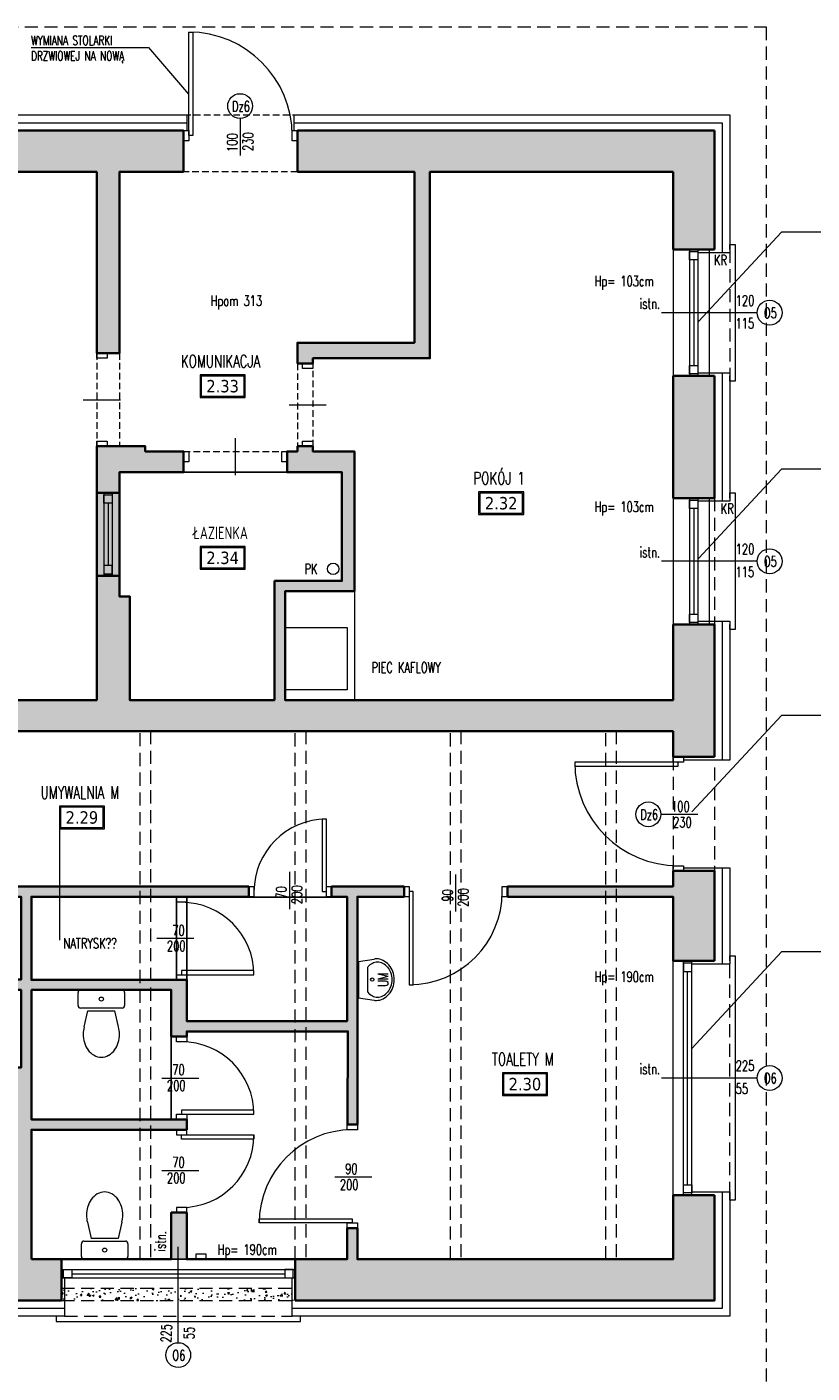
# Model space of a CAD drawing. Header units: millimetres. Extents: x 16698 to 93787, y -21104 to 39413.
# Tile 204 of 256: x 52773 to 53532, y 16920 to 18220. Entities that reach past the tile are written whole.
import ezdxf
from ezdxf.enums import TextEntityAlignment as Align

# ---------------------------------------------------------------- set-up
doc = ezdxf.new("R2010")
doc.units = ezdxf.units.MM
doc.linetypes.add('HIDDEN', pattern=[9.525, 6.35, -3.175])
for name, color, linetype, lineweight in [('!MODUS_ARMATURA', 6, 'Continuous', 9), ('!MODUS_HATCH', 4, 'Continuous', 5), ('!MODUS_HATCH_ŚCIANA', 254, 'Continuous', 9), ('__MODUS_ŚCIANY', 2, 'Continuous', 35), ('_MODUS_DEMONTAŻ', 251, 'HIDDEN', 13), ('Cienka', 3, 'Continuous', 9), ('Drzwi', 1, 'Continuous', 15), ('Okna', 3, 'Continuous', 13), ('Opis', 8, 'Continuous', 13), ('Opis_pom', 9, 'Continuous', 18), ('Widok', 1, 'Continuous', 15)]:
    doc.layers.add(name, color=color, linetype=linetype, lineweight=lineweight)
doc.styles.add('ARCHETYP', font='romans.shx', dxfattribs={"height": 15})
doc.styles.add('ARIAL', font='tahoma.ttf')
doc.styles.add('TXT', font='simplex.shx', dxfattribs={"width": 0.8})
doc.linetypes.add('FENCELINE1', pattern='A,6.35,-2.54,[133,ltypeshp.shx,S=2.54,R=0,X=-2.54,Y=0],-2.54,25.4', length=36.83)
doc.linetypes.add('ZIGZAG', pattern='A,0.00254,-5.08,[131,ltypeshp.shx,S=5.08,R=0,X=-5.08,Y=0],-10.16,[131,ltypeshp.shx,S=5.08,R=180,X=5.08,Y=0],-5.08', length=20.32254)

# ---------------------------------------------------------------- blocks, each defined once
blk = doc.blocks.new('A$C351F644B')
for p, q in [((-16.7, 35.7), (-13.1, 20)), ((16.7, 35.7), (13.1, 20)), ((-22.5, 2.5), (-22.5, 15)), ((-20, 17.5), (20, 17.5)), ((13.1, 20), (-13.1, 20)), ((22.5, 15), (22.5, 2.5)), ((20, 0), (-20, 0))]:
    blk.add_line(p, q)
blk.add_circle((0, 8.8), 1.96)
for centre, radius, start, end in [((0, 50.9), 14.1, 90, 120.1094), ((0, 50.9), 14.1, 59.8906, 90), ((6.1, 44.2), 23.3, 144.4623, 163.5183), ((2.3, 46.9), 18.7, 120.1094, 144.4623), ((-2.3, 46.9), 18.7, 35.5377, 59.8906), ((-6.1, 44.2), 23.3, 16.4817, 35.5377), ((11.9, 42.5), 29.4, 163.5183, 180), ((11.9, 42.5), 29.4, 180, 193.3326), ((-11.9, 42.5), 29.4, 0, 16.4817), ((-11.9, 42.5), 29.4, 346.6674, 0), ((-20, 15), 2.5, 90, 180), ((20, 15), 2.5, 0, 90), ((-20, 2.5), 2.5, 180, 270), ((20, 2.5), 2.5, 270, 0)]:
    blk.add_arc(centre, radius, start, end)
blk = doc.blocks.new('A$C578D6593')
for p, q in [((-26.4, 0), (-29.2, 18.8)), ((17.6, 0), (20.4, 18.8)), ((-26.4, 0), (17.6, 0)), ((-19.6, 11), (10.9, 11))]:
    blk.add_line(p, q)
blk.add_circle((-4.4, 16.5), 2)
for centre, radius, start, end in [((-7.7, 20), 22, 130.6955, 154.2825), ((-7.7, 21.5), 18, 130.6955, 154.2825), ((-5.7, 17.7), 25.1, 109.6071, 130.6955), ((-5.7, 19.2), 21.1, 109.6071, 130.6955), ((-4.4, 14), 29, 90, 109.6071), ((-4.4, 15.5), 25, 90, 109.6071), ((-4.4, 14), 29, 70.3929, 90), ((-4.4, 15.5), 25, 70.3929, 90), ((-3.1, 19.2), 21.1, 49.3045, 70.3929), ((-3.1, 17.7), 25.1, 49.3045, 70.3929), ((-1, 21.5), 18, 25.7175, 49.3045), ((-1, 20), 22, 25.7175, 49.3045), ((-10.8, 21.5), 18.6, 154.2825, 180), ((-10.8, 21.5), 18.6, 180, 188.4794), ((-10.8, 23), 14.6, 154.2825, 180), ((-10.8, 23), 14.6, 180, 205.7175), ((-7.7, 24.5), 18, 205.7175, 228.4823), ((-1, 24.5), 18, 311.5177, 334.2825), ((2.1, 23), 14.6, 0, 25.7175), ((2.1, 23), 14.6, 334.2825, 0), ((2.1, 21.5), 18.6, 0, 25.7175), ((2.1, 21.5), 18.6, 351.5206, 0)]:
    blk.add_arc(centre, radius, start, end)

msp = doc.modelspace()

# ---------------------------------------------------------------- hatches: boundary and pattern name
at = {"layer": '!MODUS_HATCH_ŚCIANA', "ltscale": 2}
h = msp.add_hatch(color=256, dxfattribs=at)
h.dxf.hatch_style = 1
h.paths.add_polyline_path([(52924.79616, 18120.36372), (52764.29616, 18120.36372), (52764.29616, 18080.36372), (52840.79616, 18080.36372), (52840.79616, 17905.36372), (52862.79616, 17905.36372), (52862.79616, 18080.36372), (52924.79616, 18080.36372)])
h = msp.add_hatch(color=256, dxfattribs=at)
h.dxf.hatch_style = 1
h.paths.add_polyline_path([(53437.79616, 18120.36372), (53034.79616, 18120.36372), (53034.79616, 18080.36372), (53147.79616, 18080.36372), (53147.79616, 17915.36372), (53034.79616, 17915.36372), (53034.79616, 17895.36372), (53049.79616, 17895.36372), (53049.79616, 17897.86372), (53049.79616, 17900.36372), (53162.79616, 17900.36372), (53162.79616, 18080.36372), (53397.79616, 18080.36372), (53397.79616, 18005.36372), (53437.79616, 18005.36372)])
h = msp.add_hatch(color=256, dxfattribs=at)
h.dxf.hatch_style = 1
h.paths.add_polyline_path([(53437.79616, 17643.36372), (53397.79616, 17643.36372), (53397.79616, 17570.36372), (53022.79616, 17570.36372), (53022.79616, 17675.36372), (53089.79616, 17675.36372), (53089.79616, 17810.36372), (53049.79616, 17810.36372), (53049.79616, 17815.36372), (53034.79616, 17815.36372), (53034.79616, 17810.36372), (53024.79616, 17810.36372), (53024.79616, 17790.36372), (53077.79616, 17790.36372), (53077.79616, 17685.36372), (53012.79616, 17685.36372), (53012.79616, 17570.36372), (52872.79616, 17570.36372), (52872.79616, 17670.36372), (52862.79616, 17670.36372), (52862.79616, 17690.36372), (52840.79616, 17690.36372), (52840.79616, 17570.36372), (52595.79616, 17570.36372), (52595.79616, 17960.36372), (52585.79616, 17960.36372), (52585.79616, 17717.36372), (52359.79616, 17717.36372), (52359.79616, 17570.36372), (52242.79616, 17570.36372), (52242.79616, 17540.36372), (52395.79616, 17540.36372), (52395.79616, 17570.36372), (52374.79616, 17570.36372), (52374.79616, 17705.36372), (52570.79616, 17705.36372), (52570.79616, 17570.36372), (52485.79616, 17570.36372), (52485.79616, 17540.36372), (53397.79616, 17540.36372), (53397.79616, 17515.36372), (53437.79616, 17515.36372)])
h = msp.add_hatch(color=256, dxfattribs=at)
h.dxf.hatch_style = 1
h.paths.add_polyline_path([(53437.79616, 17883.36372), (53397.79616, 17883.36372), (53397.79616, 17765.36372), (53437.79616, 17765.36372)])
h = msp.add_hatch(color=256, dxfattribs=at)
h.dxf.hatch_style = 1
h.paths.add_polyline_path([(52924.79616, 17810.36372), (52887.79616, 17810.36372), (52887.79616, 17815.36372), (52840.79616, 17815.36372), (52840.79616, 17770.36372), (52862.79616, 17770.36372), (52862.79616, 17790.36372), (52924.79616, 17790.36372)])
h = msp.add_hatch(color=256, dxfattribs=at)
h.dxf.hatch_style = 1
h.paths.add_polyline_path([(52862.79616, 17770.36372), (52840.79616, 17770.36372), (52840.79616, 17690.36372), (52862.79616, 17690.36372)])
h = msp.add_hatch(color=256, dxfattribs=at)
h.dxf.hatch_style = 1
h.paths.add_polyline_path([(53437.79616, 17405.36372), (53397.79616, 17405.36372), (53397.79616, 17390.36372), (53237.79616, 17390.36372), (53237.79616, 17380.36372), (53397.79616, 17380.36372), (53397.79616, 17318.36372), (53437.79616, 17318.36372)])
h = msp.add_hatch(color=256, dxfattribs=at)
h.dxf.hatch_style = 1
h.paths.add_polyline_path([(52447.79616, 16990.36372), (52447.79616, 17390.36372), (52212.79616, 17390.36372), (52212.79616, 17380.36372), (52422.79616, 17380.36372), (52422.79616, 17030.36372), (52306.79616, 17030.36372), (52306.79616, 16990.36372)])
h.paths.add_polyline_path([(53032.7137, 17030.36372), (53032.7137, 16990.36372), (53437.79616, 16990.36372), (53437.79616, 17092.36372), (53397.79616, 17092.36372), (53397.79616, 17030.36372), (53092.79616, 17030.36372), (53092.82072, 17060.36372), (53082.93455, 17060.36372), (53082.79616, 17030.36372)])
h.paths.add_polyline_path([(52806.7137, 17030.34016), (53032.7137, 17030.36372), (52927.79616, 17030.36372), (52927.79616, 17075.36372), (52912.79616, 17075.36372), (52912.79616, 17030.36372), (52777.79616, 17030.36372), (52777.79616, 17155.36372), (52927.79616, 17155.36372), (52927.79616, 17165.36372), (52777.79616, 17165.36372), (52777.79616, 17290.36372), (52912.79616, 17290.36372), (52912.79616, 17245.36372), (52927.79616, 17245.36372), (52927.79616, 17250.362), (53083.66602, 17250.362), (53083.31017, 17160.36372), (53092.79616, 17160.36372), (53092.79616, 17380.36372), (53137.79616, 17380.36372), (53137.79616, 17390.36372), (53067.79616, 17390.36372), (53067.79616, 17380.36372), (53082.79616, 17380.36372), (53082.79616, 17260.362), (52927.79616, 17260.362), (52927.79616, 17300.0258), (52777.79616, 17300.0258), (52777.79616, 17380.36372), (52987.79616, 17380.36372), (52987.79616, 17390.36372), (52777.79616, 17390.36372), (52767.79616, 17390.36372), (52757.79616, 17390.36372), (52757.79616, 17380.36372), (52767.79616, 17380.36372), (52767.79616, 17300.36372), (52757.79616, 17300.36372), (52757.79616, 17290.36372), (52767.79616, 17290.36372), (52767.79616, 17215.36372), (52587.79616, 17215.36372), (52587.79616, 17290.36372), (52677.79616, 17290.36372), (52677.79616, 17300.36372), (52557.79616, 17300.36372), (52557.79616, 17380.36372), (52677.79616, 17380.36372), (52677.79616, 17390.36372), (52547.79616, 17390.36372), (52547.79616, 17290.36372), (52577.79616, 17290.36372), (52577.79616, 17200.36372), (52587.79616, 17200.36372), (52587.79616, 17205.36372), (52752.79616, 17205.36372), (52752.79616, 17120.36372), (52577.72077, 17120.36372), (52577.72037, 17115.36372), (52752.79616, 17115.36372), (52752.79616, 17030.36372), (52673.79616, 17030.36372), (52673.79616, 16990.36372), (52806.7137, 16990.36372)])
at = {"layer": '_MODUS_DEMONTAŻ', "ltscale": 2}
h = msp.add_hatch(dxfattribs=at)
h.set_pattern_fill('AR-CONC', color=256, scale=0.1)
h.paths.add_polyline_path([(52919.54281, 17002.36372), (52806.7137, 17002.36372), (52806.7137, 16990.36372), (52919.54281, 16990.36372)])
h = msp.add_hatch(dxfattribs=at)
h.set_pattern_fill('AR-CONC', color=256, scale=0.1)
h.paths.add_polyline_path([(53032.7137, 17002.36372), (52919.54281, 17002.36372), (52919.54281, 16990.36372), (53032.7137, 16990.36372)])

# ---------------------------------------------------------------- linework, layer by layer
at = {"layer": '!MODUS_ARMATURA'}
msp.add_circle((53069.29094, 17696.99308), 5.5, dxfattribs=at)
at = {"layer": '!MODUS_HATCH', "linetype": 'ZIGZAG'}
for points in [[(52761.29616, 18127.86372), (52927.79616, 18127.86372)], [(53031.79616, 18127.86372), (53445.29616, 18127.86372), (53445.29616, 18002.36372)], [(53445.29616, 17886.36372), (53445.29616, 17762.36372)], [(53445.29616, 17646.36372), (53445.29616, 17512.36372)], [(53445.29616, 17408.36372), (53445.29616, 17315.36372)], [(53445.29616, 17095.36372), (53445.29616, 16982.86372), (53029.71369, 16982.86372)], [(52809.71369, 16982.86372), (52670.79616, 16982.86372)]]:
    msp.add_lwpolyline(points, dxfattribs=at)
at = {"layer": '__MODUS_ŚCIANY'}
for points in [[(52764.29616, 18120.36372), (52924.79616, 18120.36372)], [(52924.79616, 18120.36372), (52924.79616, 18080.36372)], [(52924.79616, 18120.36372), (52924.79616, 18110.36372)], [(53034.79616, 18120.36372), (53437.79616, 18120.36372)], [(53034.79616, 18080.36372), (53034.79616, 18120.36372)], [(53437.79616, 18005.36372), (53437.79616, 18120.36372)], [(52840.79616, 18080.36372), (52764.29616, 18080.36372)], [(52924.79616, 18080.36372), (52862.79616, 18080.36372), (52862.79616, 17905.36372), (52840.79616, 17905.36372), (52840.79616, 18080.36372)], [(52867.79616, 18080.36372), (52862.79616, 18080.36372)], [(53034.79616, 17895.36372), (53034.79616, 17915.36372), (53147.79616, 17915.36372), (53147.79616, 18080.36372), (53034.79616, 18080.36372)], [(53397.79616, 18080.36372), (53162.79616, 18080.36372), (53162.79616, 17900.36372), (53049.79616, 17900.36372), (53049.79616, 17895.36372)], [(53397.79616, 18005.36372), (53397.79616, 18080.36372)], [(53397.79616, 18005.36372), (53437.79616, 18005.36372)], [(53437.79616, 18005.36372), (53397.79616, 18005.36372)], [(53437.79616, 18005.36372), (53397.79616, 18005.36372)], [(52359.79616, 17570.36372), (52359.79616, 17717.36372), (52585.79616, 17717.36372), (52585.79616, 17960.36372), (52595.79616, 17960.36372), (52595.79616, 17570.36372), (52840.79616, 17570.36372), (52840.79616, 17815.36372), (52887.79616, 17815.36372), (52887.79616, 17810.36372), (52924.79616, 17810.36372), (52924.79616, 17790.36372), (52862.79616, 17790.36372), (52862.79616, 17670.36372), (52872.79616, 17670.36372), (52872.79616, 17570.36372), (53012.79616, 17570.36372)], [(53034.79616, 17895.36372), (53049.79616, 17895.36372)], [(53397.79616, 17765.36372), (53397.79616, 17883.36372)], [(53437.79616, 17883.36372), (53397.79616, 17883.36372)], [(53437.79616, 17765.36372), (53437.79616, 17883.36372)], [(53012.79616, 17570.36372), (53012.79616, 17685.36372), (53077.79616, 17685.36372), (53077.79616, 17790.36372), (53024.79616, 17790.36372), (53024.79616, 17810.36372), (53034.79616, 17810.36372), (53034.79616, 17815.36372)], [(53049.79616, 17815.36372), (53049.79616, 17810.36372), (53089.79616, 17810.36372), (53089.79616, 17675.36372), (53022.79616, 17675.36372), (53022.79616, 17570.36372), (53397.79616, 17570.36372), (53397.79616, 17643.36372)], [(53034.79616, 17815.36372), (53049.79616, 17815.36372)], [(52862.79616, 17770.36372), (52840.79616, 17770.36372)], [(53397.79616, 17765.36372), (53437.79616, 17765.36372)], [(53437.79616, 17765.36372), (53397.79616, 17765.36372)], [(53437.79616, 17765.36372), (53397.79616, 17765.36372)], [(52395.79616, 17540.36372), (52395.79616, 17570.36372), (52374.79616, 17570.36372), (52374.79616, 17705.36372), (52570.79616, 17705.36372), (52570.79616, 17570.36372), (52485.79616, 17570.36372), (52485.79616, 17540.36372), (53397.79616, 17540.36372)], [(52862.79616, 17690.36372), (52840.79616, 17690.36372)], [(53437.79616, 17643.36372), (53397.79616, 17643.36372)], [(53437.79616, 17515.36372), (53437.79616, 17643.36372)], [(53022.79616, 17570.36372), (53024.79616, 17570.36372)], [(53397.79616, 17540.36372), (53397.79616, 17515.36372)], [(53397.79616, 17515.36372), (53437.79616, 17515.36372)], [(53397.79616, 17405.36372), (53397.79616, 17390.36372), (53237.79616, 17390.36372)], [(53397.79616, 17405.36372), (53437.79616, 17405.36372)], [(53437.79616, 17318.36372), (53437.79616, 17405.36372)], [(52677.79616, 17390.36372), (52677.79616, 17380.36372), (52557.79616, 17380.36372), (52557.79616, 17300.36372), (52677.79616, 17300.36372), (52677.79616, 17290.36372), (52587.79616, 17290.36372), (52587.79616, 17215.36372), (52767.79616, 17215.36372), (52767.79616, 17290.36372), (52757.79616, 17290.36372), (52757.79616, 17300.36372), (52767.79616, 17300.36372), (52767.79616, 17380.36372), (52757.79616, 17380.36372), (52757.79616, 17390.36372), (52767.79616, 17390.36372), (52777.79616, 17390.36372)], [(52987.79616, 17390.36372), (52777.79616, 17390.36372)], [(52777.79616, 17380.36372), (52777.79616, 17300.36372)], [(53067.79616, 17380.36372), (53082.79616, 17380.36372), (53082.79616, 17260.362), (52927.79616, 17260.362), (52927.79616, 17300.0258), (52777.79616, 17300.0258), (52777.79616, 17380.36372), (52987.79616, 17380.36372)], [(52987.79616, 17390.36372), (52987.79616, 17380.36372)], [(53137.79616, 17390.36372), (53067.79616, 17390.36372)], [(53067.79616, 17390.36372), (53067.79616, 17380.36372)], [(53092.79616, 17160.36372), (53092.79616, 17380.36372), (53137.79616, 17380.36372)], [(53137.79616, 17390.36372), (53137.79616, 17380.36372)], [(53237.79616, 17390.36372), (53237.79616, 17380.36372)], [(53237.79616, 17380.36372), (53397.79616, 17380.36372), (53397.79616, 17318.36372)], [(53397.79616, 17318.36372), (53437.79616, 17318.36372)], [(52777.79616, 17290.36372), (52777.79616, 17165.36372), (52927.79616, 17165.36372), (52927.79616, 17155.36372), (52777.79616, 17155.36372), (52777.79616, 17030.36372)], [(53083.31017, 17160.36372), (53083.66602, 17250.362), (52927.79616, 17250.362), (52927.79616, 17245.36372), (52912.79616, 17245.36372), (52912.79616, 17290.36372), (52777.79616, 17290.36372)], [(53083.31017, 17160.36372), (53092.79616, 17160.36372)], [(53032.7137, 16990.36372), (53437.79616, 16990.36372), (53437.79616, 17092.36372)], [(53397.79616, 17092.36372), (53397.79616, 17030.36372), (53092.79616, 17030.36372), (53092.82072, 17060.36372)], [(53397.79616, 17092.36372), (53437.79616, 17092.36372)], [(53397.79616, 17092.36372), (53437.79616, 17092.36372)], [(52777.79616, 17030.36372), (52912.79616, 17030.36372), (52912.79616, 17075.36372), (52927.79616, 17075.36372), (52927.79616, 17030.36372), (53082.79616, 17030.36372), (53082.93455, 17060.36372)], [(53082.82072, 17060.36372), (53092.82072, 17060.36372)], [(52806.7137, 17030.36372), (52806.7137, 16990.36372)], [(52806.7137, 17030.36372), (52806.7137, 16990.36372)], [(53032.7137, 17030.36372), (53032.7137, 16990.36372)], [(52673.79616, 16990.36372), (52806.7137, 16990.36372)]]:
    msp.add_lwpolyline(points, dxfattribs=at)
at = {"layer": '_MODUS_DEMONTAŻ', "ltscale": 2}
for points in [[(52806.7137, 17002.36372), (53032.7137, 17002.36372)], [(52806.7137, 16990.36372), (53032.7137, 16990.36372)]]:
    msp.add_lwpolyline(points, dxfattribs=at)
at = {"layer": 'Cienka', "linetype": 'HIDDEN', "ltscale": 2}
for points in [[(52882.7137, 17030.36372), (52882.75375, 17540.36372)], [(52892.79616, 17540.36372), (52892.79616, 17030.36372)], [(53032.7137, 17030.34016), (53032.75375, 17540.36372)], [(53042.79616, 17540.36372), (53042.79616, 17030.34016)], [(53182.71369, 17030.32838), (53182.75375, 17540.36372)], [(53192.79616, 17540.36372), (53192.79616, 17030.32838)], [(53332.7137, 17030.36372), (53332.75375, 17540.36372)], [(53342.79616, 17540.36372), (53342.79616, 17030.36372)]]:
    msp.add_lwpolyline(points, dxfattribs=at)
at = {"layer": 'DEFPOINTS', "color": 2}
for points in [[(52862.79616, 17790.36372), (53077.79616, 17790.36372), (53077.79616, 17685.36372), (53012.79616, 17685.36372), (53012.79616, 17570.36372), (52872.79616, 17570.36372), (52872.79616, 17670.36372), (52862.79616, 17670.36372), (52862.79616, 17790.36372)], [(52777.79616, 17380.36372), (52777.79616, 17300.36372), (52917.79616, 17300.0258), (52917.79616, 17380.36372), (52777.79616, 17380.36372)], [(52927.79616, 17260.362), (52927.79616, 17380.0258), (53082.79616, 17380.0258), (53082.79616, 17260.362), (52927.79616, 17260.362)]]:
    msp.add_lwpolyline(points, dxfattribs=at)
msp.add_lwpolyline([(52912.79616, 17290.36372), (52777.79616, 17290.36372), (52777.79616, 17165.36372), (52912.79616, 17165.36372)], close=True, dxfattribs=at)
at = {"layer": 'Drzwi'}
for points in [[(52933.79616, 18215.36372), (52933.79616, 18115.36372), (52929.79616, 18115.36372), (52929.79616, 18215.36372)], [(52929.79616, 18120.36372), (52929.79616, 18110.36372), (52924.79616, 18110.36372), (52924.79616, 18120.36372)], [(53034.79616, 18120.36372), (53034.79616, 18110.36372), (53029.79616, 18110.36372), (53029.79616, 18120.36372)], [(52840.79616, 17905.36372), (52850.79616, 17905.36372), (52850.79616, 17900.36372), (52840.79616, 17900.36372)], [(53039.79616, 17895.36372), (53049.79616, 17895.36372), (53049.79616, 17890.36372), (53039.79616, 17890.36372)], [(52840.79616, 17820.36372), (52850.79616, 17820.36372), (52850.79616, 17815.36372), (52840.79616, 17815.36372)], [(52924.79616, 17800.36372), (52924.79616, 17810.36372), (52929.79616, 17810.36372), (52929.79616, 17800.36372)], [(53019.79616, 17800.36372), (53019.79616, 17810.36372), (53024.79616, 17810.36372), (53024.79616, 17800.36372)], [(53039.79616, 17820.36372), (53049.79616, 17820.36372), (53049.79616, 17815.36372), (53039.79616, 17815.36372)], [(53302.79616, 17506.36372), (53402.79616, 17506.36372), (53402.79616, 17510.36372), (53302.79616, 17510.36372)], [(53397.79616, 17515.36372), (53407.79616, 17515.36372), (53407.79616, 17510.36372), (53397.79616, 17510.36372)], [(53058.79616, 17455.36378), (53058.79616, 17385.36378), (53062.79616, 17385.36378), (53062.79616, 17455.36378)], [(53397.79616, 17410.36372), (53407.79616, 17410.36372), (53407.79616, 17405.36372), (53397.79616, 17405.36372)], [(52987.79616, 17380.36372), (52987.79616, 17390.36372), (52992.79616, 17390.36372), (52992.79616, 17380.36372)], [(53062.79616, 17380.36372), (53062.79616, 17390.36372), (53067.79616, 17390.36372), (53067.79616, 17380.36372)], [(53142.79616, 17390.36372), (53142.79616, 17380.36372), (53137.79616, 17380.36372), (53137.79616, 17390.36372)], [(53146.79616, 17295.36372), (53146.79616, 17385.36372), (53142.79616, 17385.36372), (53142.79616, 17295.36372)], [(53237.79616, 17390.36372), (53237.79616, 17380.36372), (53232.79616, 17380.36372), (53232.79616, 17390.36372)], [(52927.79616, 17375.0258), (52917.79616, 17375.0258), (52917.79616, 17380.0258), (52927.79616, 17380.0258)], [(52927.79616, 17300.0258), (52917.79616, 17300.0258), (52917.79616, 17305.0258), (52927.79616, 17305.0258)], [(52992.79622, 17309.0258), (52922.79622, 17309.0258), (52922.79622, 17305.0258), (52992.79622, 17305.0258)], [(52992.79622, 17309.0258), (52922.79622, 17309.0258), (52922.79622, 17305.0258), (52992.79622, 17305.0258)], [(52927.79616, 17240.36372), (52917.79616, 17240.36372), (52917.79616, 17245.36372), (52927.79616, 17245.36372)], [(52992.79622, 17174.36372), (52922.79622, 17174.36372), (52922.79622, 17170.36372), (52992.79622, 17170.36372)], [(52992.79622, 17174.36372), (52922.79622, 17174.36372), (52922.79622, 17170.36372), (52992.79622, 17170.36372)], [(52927.79616, 17165.36372), (52917.79616, 17165.36372), (52917.79616, 17170.36372), (52927.79616, 17170.36372)], [(53082.82072, 17160.36372), (53092.82072, 17160.36372), (53092.82072, 17155.36372), (53082.82072, 17155.36372)], [(52927.79616, 17155.36372), (52917.79616, 17155.36372), (52917.79616, 17150.36372), (52927.79616, 17150.36372)], [(52992.79622, 17146.36372), (52922.79622, 17146.36372), (52922.79622, 17150.36372), (52992.79622, 17150.36372)], [(52992.79622, 17146.36372), (52922.79622, 17146.36372), (52922.79622, 17150.36372), (52992.79622, 17150.36372)], [(52927.79616, 17080.36372), (52917.79616, 17080.36372), (52917.79616, 17075.36372), (52927.79616, 17075.36372)], [(52997.82072, 17069.36372), (53087.82072, 17069.36372), (53087.82072, 17065.36372), (52997.82072, 17065.36372)], [(53082.82072, 17065.36372), (53092.82072, 17065.36372), (53092.82072, 17060.36372), (53082.82072, 17060.36372)]]:
    msp.add_lwpolyline(points, close=True, dxfattribs=at)
for points in [[(52979.42455, 18131.89915), (52979.42455, 18096.07581)], [(52827.88449, 17860.36372), (52863.70783, 17860.36372)], [(53026.88449, 17855.36372), (53062.70783, 17855.36372)], [(52974.79616, 17787.45205), (52974.79616, 17823.27539)], [(53385.93296, 17459.9921), (53421.7563, 17459.9921)], [(53027.42455, 17368.50057), (53027.42455, 17404.32391)], [(53187.42455, 17401.89915), (53187.42455, 17366.07581)], [(52934.65931, 17339.9921), (52898.83597, 17339.9921)], [(52939.65931, 17204.9921), (52903.83597, 17204.9921)], [(52939.65931, 17115.73533), (52903.83597, 17115.73533)], [(53070.95752, 17109.9921), (53106.78086, 17109.9921)]]:
    msp.add_lwpolyline(points, dxfattribs=at)
for centre in [(52979.42455, 18143.89915), (53373.93296, 17459.9921)]:
    msp.add_circle(centre, 12, dxfattribs=at)
for centre, radius, start, end in [((52929.79616, 18115.36372), 100, 0, 90), ((53402.79616, 17510.36372), 100, 180, 270), ((53062.79616, 17385.36378), 70, 90, 180), ((53062.79616, 17385.36378), 70, 90, 180), ((53142.79616, 17385.36372), 90, 270, 0), ((52922.79622, 17305.0258), 70, 360, 90), ((52922.79622, 17305.0258), 70, 360, 90), ((52922.79622, 17170.36372), 70, 360, 90), ((52922.79622, 17170.36372), 70, 360, 90), ((52922.79622, 17150.36372), 70, 270, 0), ((52922.79622, 17150.36372), 70, 270, 0), ((53087.82072, 17065.36372), 90, 90, 180)]:
    msp.add_arc(centre, radius, start, end, dxfattribs=at)
at = {"layer": 'Okna', "ltscale": 2}
for points in [[(53413.79616, 18005.36372), (53413.79616, 17883.36372)], [(53421.79616, 18005.36372), (53421.79616, 17883.36372)], [(53417.79616, 17995.36372), (53417.79616, 17893.36372)], [(52847.79616, 17770.36372), (52847.79616, 17690.36372)], [(52855.79616, 17770.36372), (52855.79616, 17690.36372)], [(52851.79616, 17760.36372), (52851.79616, 17700.36372)], [(53413.79616, 17765.36372), (53413.79616, 17643.36372)], [(53421.79616, 17765.36372), (53421.79616, 17643.36372)], [(53417.79616, 17755.36372), (53417.79616, 17653.36372)], [(53407.79616, 17092.36372), (53407.79616, 17318.36372)], [(53415.79616, 17092.36372), (53415.79616, 17318.36372)], [(53411.79616, 17102.36372), (53411.79616, 17308.36372)], [(52806.7137, 17020.36372), (53032.7137, 17020.36372)], [(52816.7137, 17016.36372), (53022.7137, 17016.36372)], [(52806.7137, 17012.36372), (53032.7137, 17012.36372)]]:
    msp.add_lwpolyline(points, dxfattribs=at)
for points in [[(53413.79616, 18003.36372), (53421.79616, 18003.36372), (53421.79616, 17995.36372), (53413.79616, 17995.36372)], [(53413.79616, 17893.36372), (53421.79616, 17893.36372), (53421.79616, 17885.36372), (53413.79616, 17885.36372)], [(52847.79616, 17768.36372), (52855.79616, 17768.36372), (52855.79616, 17760.36372), (52847.79616, 17760.36372)], [(53413.79616, 17763.36372), (53421.79616, 17763.36372), (53421.79616, 17755.36372), (53413.79616, 17755.36372)], [(52847.79616, 17692.36372), (52855.79616, 17692.36372), (52855.79616, 17700.36372), (52847.79616, 17700.36372)], [(53413.79616, 17653.36372), (53421.79616, 17653.36372), (53421.79616, 17645.36372), (53413.79616, 17645.36372)], [(53407.79616, 17316.36372), (53407.79616, 17308.36372), (53415.79616, 17308.36372), (53415.79616, 17316.36372)], [(53407.79616, 17094.36372), (53407.79616, 17102.36372), (53415.79616, 17102.36372), (53415.79616, 17094.36372)], [(52808.7137, 17020.36372), (52816.7137, 17020.36372), (52816.7137, 17012.36372), (52808.7137, 17012.36372)], [(53030.7137, 17020.36372), (53022.7137, 17020.36372), (53022.7137, 17012.36372), (53030.7137, 17012.36372)]]:
    msp.add_lwpolyline(points, close=True, dxfattribs=at)
at = {"layer": 'Okna'}
for points in [[(53479.10485, 17944.36372), (53386.48747, 17944.36372)], [(53479.10485, 17704.36372), (53386.48747, 17704.36372)], [(53479.10485, 17205.36372), (53386.48747, 17205.36372)], [(52919.54281, 16949.78852), (52919.54281, 17042.40589)]]:
    msp.add_lwpolyline(points, dxfattribs=at)
for centre in [(53491.10485, 17944.36372), (53491.10485, 17704.36372), (53491.10485, 17205.36372), (52919.54281, 16937.78852)]:
    msp.add_circle(centre, 12, dxfattribs=at)
at = {"layer": 'Opis'}
for points in [[(52777.41532, 18200.60433), (52890.73596, 18200.60433), (52929.53819, 18155.46664)], [(53764.31461, 18022.15057), (53502.48234, 18022.15057), (53422.2903, 17935.81289)], [(53764.31461, 17793.39948), (53502.48234, 17793.39948), (53422.2903, 17707.06179)], [(53764.31461, 17555.57688), (53502.48234, 17555.57688), (53415.79616, 17462.24737)], [(53764.31461, 17327.0865), (53502.48234, 17327.0865), (53415.79616, 17233.75699)]]:
    msp.add_lwpolyline(points, dxfattribs=at)
at = {"layer": 'Opis_pom', "ltscale": 0.7}
for points in [[(52940.74588, 17862.59158), (52984.26588, 17862.59158), (52984.26588, 17884.35158), (52940.74588, 17884.35158)], [(52941.83388, 17863.67958), (52983.17788, 17863.67958), (52983.17788, 17883.26358), (52941.83388, 17883.26358)], [(53209.9424, 17749.56863), (53253.4624, 17749.56863), (53253.4624, 17771.32863), (53209.9424, 17771.32863)], [(53211.0304, 17750.65663), (53252.3744, 17750.65663), (53252.3744, 17770.24063), (53211.0304, 17770.24063)], [(52940.74588, 17696.7937), (52984.26588, 17696.7937), (52984.26588, 17718.5537), (52940.74588, 17718.5537)], [(52941.83388, 17697.8817), (52983.17788, 17697.8817), (52983.17788, 17717.4657), (52941.83388, 17717.4657)], [(52804.76932, 17446.10386), (52848.28932, 17446.10386), (52848.28932, 17467.86386), (52804.76932, 17467.86386)], [(52805.85732, 17447.19186), (52847.20132, 17447.19186), (52847.20132, 17466.77586), (52805.85732, 17466.77586)], [(53232.90683, 17188.5837), (53276.42683, 17188.5837), (53276.42683, 17210.3437), (53232.90683, 17210.3437)], [(53233.99483, 17189.6717), (53275.33883, 17189.6717), (53275.33883, 17209.2557), (53233.99483, 17209.2557)]]:
    msp.add_lwpolyline(points, close=True, dxfattribs=at)
msp.add_lwpolyline([(52804.76932, 17446.10386), (52804.76932, 17338.37406)], dxfattribs=at)
at = {"layer": 'Widok', "linetype": 'HIDDEN', "ltscale": 2}
for points in [[(51056.79616, 17965.36372), (51056.79616, 18220.36372), (53487.79616, 18220.36372), (53487.79616, 16890.36372), (51186.79616, 16890.36372)], [(53452.79616, 18005.36372), (53452.79616, 17883.36372)], [(53437.79616, 17765.36372), (53437.79616, 17643.36372)], [(53397.79616, 17515.36372), (53397.79616, 17405.36372)], [(53437.79616, 17505.36372), (53437.79616, 17405.36372)], [(53452.79616, 17092.36372), (53452.79616, 17318.36372)], [(52809.71369, 16975.36372), (53029.71369, 16975.36372)]]:
    msp.add_lwpolyline(points, dxfattribs=at)
at = {"layer": 'Widok'}
for points in [[(52761.29616, 18098.36372), (52761.29616, 18135.36372), (52927.79616, 18135.36372), (52927.79616, 18120.36372)], [(53031.79616, 18120.36372), (53031.79616, 18135.36372), (53452.79616, 18135.36372), (53452.79616, 18002.36372), (53421.79616, 18002.36372)], [(53397.79616, 18005.36372), (53397.79616, 17883.36372)], [(53452.79616, 18005.36372), (53452.79616, 18010.36372), (53457.79616, 18010.36372), (53457.79616, 17878.36372), (53452.79616, 17878.36372), (53452.79616, 17883.36372)], [(53421.79616, 17886.36372), (53452.79616, 17886.36372), (53452.79616, 17762.36372), (53421.79616, 17762.36372)], [(53452.79616, 17765.36372), (53452.79616, 17770.36372), (53457.79616, 17770.36372), (53457.79616, 17638.36372), (53452.79616, 17638.36372), (53452.79616, 17643.36372)], [(53397.79616, 17765.36372), (53397.79616, 17643.36372)], [(53089.79616, 17675.36372), (53089.79616, 17570.36372)], [(53421.79616, 17646.36372), (53452.79616, 17646.36372), (53452.79616, 17512.36372), (53407.79616, 17512.36372)], [(53407.79616, 17408.36372), (53452.79616, 17408.36372), (53452.79616, 17315.36372), (53415.79616, 17315.36372)], [(53397.79616, 17092.36372), (53397.79616, 17318.36372)], [(53452.79616, 17318.36372), (53452.79616, 17323.36372), (53457.79616, 17323.36372), (53457.79616, 17087.36372), (53452.79616, 17087.36372), (53452.79616, 17092.36372)], [(53415.79616, 17095.36372), (53452.79616, 17095.36372), (53452.79616, 16975.36372), (53029.71369, 16975.36372), (53029.71369, 17012.36372)], [(52806.7137, 17030.36372), (52912.79616, 17030.36372), (52912.79616, 17075.36372), (52927.79616, 17075.36372), (52927.79616, 17030.36372), (53032.7137, 17030.34016)], [(53032.7137, 17030.36372), (52946.7137, 17030.36372), (52946.7137, 17035.36372), (52936.7137, 17035.36372), (52936.7137, 17030.36372), (52806.7137, 17030.36372)], [(52806.7137, 17030.36372), (53032.7137, 17030.36372)], [(52809.71369, 17012.36372), (52809.71369, 16975.36372), (52670.79616, 16975.36372), (52670.79616, 17012.36372)], [(52806.7137, 16975.36372), (52801.7137, 16975.36372), (52801.7137, 16970.36372), (53037.7137, 16970.36372), (53037.7137, 16975.36372), (53032.7137, 16975.36372)]]:
    msp.add_lwpolyline(points, dxfattribs=at)
at = {"layer": 'Widok', "linetype": 'HIDDEN'}
for points in [[(52925.29616, 18135.36372), (53031.79616, 18135.36372)], [(53034.79616, 18080.36372), (52924.79616, 18080.36372)], [(52840.79616, 17905.36372), (52840.79616, 17815.36372)], [(52862.79616, 17905.36372), (52862.79616, 17815.36372)], [(53034.79616, 17895.36372), (53034.79616, 17815.36372)], [(53049.79616, 17897.86372), (53049.79616, 17815.36372)], [(52924.79616, 17810.36372), (53024.79616, 17810.36372)], [(53024.79616, 17790.36372), (52924.79616, 17790.36372)]]:
    msp.add_lwpolyline(points, dxfattribs=at)
at = {"layer": 'Widok', "linetype": 'FENCELINE1'}
for points in [[(53432.79616, 18005.36372), (53432.79616, 17883.36372)], [(53432.79616, 17765.36372), (53432.79616, 17643.36372)]]:
    msp.add_lwpolyline(points, dxfattribs=at)
at = {"layer": 'Widok'}
msp.add_lwpolyline([(53022.79616, 17640.36372), (53082.79616, 17640.36372), (53082.79616, 17580.36372), (53022.79616, 17580.36372)], close=True, dxfattribs=at)

# ---------------------------------------------------------------- block references
at = {"layer": '!MODUS_ARMATURA', "xscale": 0.8, "yscale": 0.8, "zscale": 0.8, "rotation": 269.9999999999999}
msp.add_blockref('A$C578D6593', (53093.87266, 17296.8711), dxfattribs=at)
at = {"layer": '!MODUS_ARMATURA', "rotation": 180}
msp.add_blockref('A$C351F644B', (52845.29616, 17290.36372), dxfattribs=at)
at = {"layer": '!MODUS_ARMATURA'}
msp.add_blockref('A$C351F644B', (52848.4818, 17030.36372), dxfattribs=at)

# ---------------------------------------------------------------- texts
at = {"layer": 'Opis', "style": 'ARCHETYP', "width": 0.7}
for s, rotation, p in [('Dz6', 359.68184326, (52971.48293, 18138.71208)), ('100', 89.68184326, (52976.80791, 18099.66541)), ('230', 89.68184326, (52992.02424, 18100.59627)), ('KR', 0.00000004, (53437.33533, 17990.18312)), ('Hp= 103cm', 0.00000004, (53321.90966, 17969.90153)), ('Hpom 313', 0.00000004, (52950.87223, 17950.89556)), ('O5', 359.68184326, (53485.44818, 17939.17665)), ('Hp= 103cm', 0.00000004, (53321.90966, 17751.95696)), ('KR', 0.00000004, (53443.72809, 17750.18312)), ('O5', 359.68184326, (53485.44818, 17699.17665)), ('PK', 0.00000004, (53041.59493, 17691.95905)), ('PIEC KAFLOWY', 0.00000004, (53106.33159, 17596.77855)), ('100', 359.68184326, (53395.8655, 17462.60875)), ('Dz6', 359.68184326, (53365.99134, 17454.80504)), ('230', 359.68184326, (53397.79616, 17447.39241)), ('70', 89.68184326, (53024.06468, 17378.43317)), ('200', 89.68184326, (53039.28101, 17373.34886)), ('90', 89.68184326, (53184.80791, 17375.68058)), ('200', 89.68184326, (53200.02424, 17370.59627)), ('70', 359.68184326, (52913.76857, 17343.01406)), ('NATRYSK??', 0.00000004, (52808.64937, 17330.48394)), ('200', 359.68184326, (52908.68425, 17327.79772)), ('UM', 90.00000004, (53122.60632, 17293.37154)), ('Hp= 190cm', 0.00000004, (53321.90966, 17298.2078)), ('70', 359.68184326, (52913.76857, 17208.35197)), ('200', 359.68184326, (52908.68425, 17193.13564)), ('O6', 359.68184326, (53485.44818, 17200.17665)), ('70', 359.68184326, (52913.76857, 17119.0952)), ('90', 359.68184326, (53080.89006, 17112.60875)), ('200', 359.68184326, (52908.68425, 17103.87887)), ('200', 359.68184326, (53075.80574, 17097.39241)), ('istn.', 87.58391143, (52907.04187, 17037.72594)), ('Hp= 190cm', 0.00000004, (52957.66, 17034.6935)), ('225', 87.58391143, (52912.74226, 16949.56881)), ('55', 87.58391143, (52934.86736, 16952.9838)), ('O6', 359.68184326, (52913.88614, 16932.60145))]:
    msp.add_text(s, height=10, rotation=rotation, dxfattribs=at).set_placement(p)
for s, p in [('istn.', (53365.51459, 17948.07751)), ('120', (53458.32456, 17951.16428)), ('115', (53458.22903, 17929.06665)), ('istn.', (53365.51459, 17708.07751)), ('120', (53458.32456, 17711.16428)), ('115', (53458.22903, 17689.06665)), ('istn.', (53365.51459, 17209.07751)), ('225', (53458.32456, 17212.16428)), ('55', (53458.22903, 17190.06665))]:
    msp.add_text(s, height=10, dxfattribs=at).set_placement(p)
at = {"layer": 'Opis', "ltscale": 0.7, "insert": (52777.3981, 18211.86224), "char_height": 9, "width": 190.9938014, "attachment_point": 1, "style": 'TXT'}
msp.add_mtext('{\\W0.7;WYMIANA STOLARKI \\PDRZWIOWEJ NA NOWĄ}', dxfattribs=at)
at = {"layer": 'Opis_pom', "ltscale": 0.7, "style": 'TXT', "width": 0.7}
for s, p in [('KOMUNIKACJA', (52960.4824, 17891.54461)), ('POKÓJ 1', (53229.67892, 17778.52166)), ('ŁAZIENKA', (52960.4824, 17725.74672)), ('UMYWALNIA M', (52824.50584, 17475.05688)), ('TOALETY M', (53252.64336, 17217.53673))]:
    msp.add_text(s, height=12, dxfattribs=at).set_placement(p, align=Align.CENTER)
at = {"layer": 'Opis_pom', "ltscale": 0.7, "style": 'ARIAL'}
for tag, p in [('2.33', (52962.50588, 17873.47158)), ('2.32', (53231.7024, 17760.44863)), ('2.34', (52962.50588, 17707.6737)), ('2.29', (52826.52932, 17456.98386)), ('2.30', (53254.66683, 17199.4637))]:
    msp.add_attdef(tag, text='', height=11.968, dxfattribs=at).set_placement(p, align=Align.MIDDLE_CENTER)

doc.saveas('drawing.dxf')
